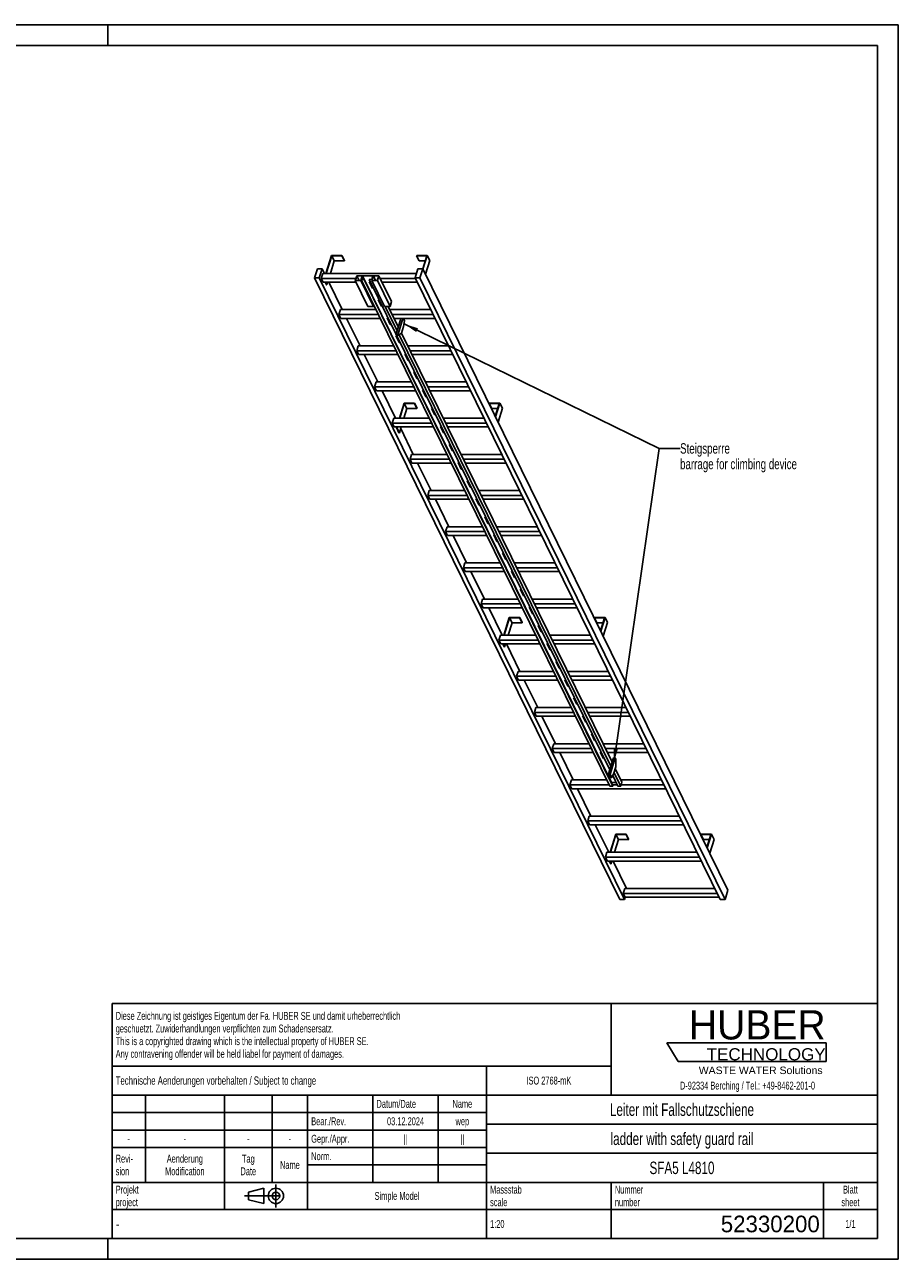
# Model space of a CAD drawing. Header units: millimetres. Extents: x 0 to 8400, y 0 to 5940.
# Tile 2 of 2: x 4200 to 8400, y 0 to 5940. Entities that reach past the tile are written whole.
import ezdxf

# ---------------------------------------------------------------- set-up
doc = ezdxf.new("R2010")
doc.units = ezdxf.units.MM
doc.header["$LTSCALE"] = 462
doc.linetypes.add('CENTER', pattern=[0.6, 0.375, -0.075, 0.075, -0.075])
doc.layers.get('0').update_dxf_attribs({"linetype": 'CONTINUOUS'})
for name, color, linetype in [('053_NOTES', 7, 'CONTINUOUS'), ('HUBER_Logo_BL1', 7, 'CONTINUOUS'), ('HUBER_Logo_BL2', 7, 'CONTINUOUS')]:
    doc.layers.add(name, color=color, linetype=linetype)
doc.styles.get("Standard").update_dxf_attribs({"font": 'txt', "width": 0.7})
doc.styles.add('TEXTSTYLE_2', font='txt')
doc.styles.add('TEXTSTYLE_3', font='arial.ttf')
doc.styles.add('TEXTSTYLE_4', font='txt', dxfattribs={"width": 0.8})
doc.styles.add('TEXTSTYLE_5', font='txt')
doc.dimstyles.get("Standard").update_dxf_attribs({"dimtxt": 50, "dimasz": 70, "dimexe": 2, "dimexo": 1, "dimtad": 1, "dimtxsty": 'Standard', "dimblk": '_FILLED', "dimblk1": '_FILLED', "dimblk2": '_FILLED', "dimcen": 0.09, "dimazin": 2, "dimtol": 1, "dimtp": 0.01, "dimtm": 0.01, "dimtfac": 1, "dimtofl": 0, "dimtmove": 0, "dimatfit": 3, "dimldrblk": '_FILLED', "dimfxl": 1, "dimtolj": 1, "dimarcsym": 0})

# ---------------------------------------------------------------- blocks, each defined once
blk = doc.blocks.new('HUBER_LOGO_BL1', base_point=(7675, 1007.5))
at = {"layer": 'HUBER_Logo_BL1', "color": 2, "linetype": 'Continuous', "attachment_point": 3, "line_spacing_factor": 0.78}
for s, insert, char_height, width, style in [('HUBER\\P\\fArial;\\H58.5;TECHNOLOGY ', (8050.7, 1198.2), 140.4, 775.343, 'TEXTSTYLE_2'), ('WASTE WATER Solutions', (8036, 927.2), 36, 594.067, 'TEXTSTYLE_3')]:
    blk.add_mtext(s, dxfattribs=dict(at, insert=insert, char_height=char_height, width=width, style=style))
at = {"layer": 'HUBER_Logo_BL1', "color": 2, "linetype": 'Continuous', "insert": (7675, 854.8), "char_height": 38, "width": 1621.786, "attachment_point": 2, "line_spacing_factor": 0.96}
blk.add_mtext('D-92334 Berching / Tel.: +49-8462-201-0', dxfattribs=at)
blk = doc.blocks.new('PROJEKTIONSMETHODE_1_BL3', base_point=(5360, 305))
at = {"color": 2, "linetype": 'CENTER'}
for p, q in [((5407.7, 360), (5407.7, 250)), ((5257.3, 305), (5462.7, 305))]:
    blk.add_line(p, q, dxfattribs=at)
at = {"color": 2, "linetype": 'Continuous'}
for p, q in [((5275.7, 323.3), (5349, 341.7)), ((5275.7, 286.7), (5275.7, 323.3)), ((5349, 268.3), (5349, 341.7)), ((5275.7, 286.7), (5349, 268.3))]:
    blk.add_line(p, q, dxfattribs=at)
for radius in [36.7, 18.3]:
    blk.add_circle((5407.7, 305), radius, dxfattribs=at)
blk = doc.blocks.new('*T13')
at = {"color": 3, "linetype": 'Continuous'}
for p, q in [((0, 0), (3680, 0)), ((0, 0), (0, -1130)), ((2400, 0), (2400, -440)), ((3680, 0), (3680, -1130)), ((0, -300), (2400, -300)), ((1800, -300), (1800, -1130)), ((0, -440), (3680, -440)), ((160, -440), (160, -860)), ((540, -440), (540, -990)), ((770, -440), (770, -860)), ((940, -440), (940, -990)), ((1254, -440), (1254, -860)), ((1568, -440), (1568, -860)), ((0, -524), (1800, -524)), ((1800, -580), (3680, -580)), ((0, -608), (1800, -608)), ((0, -692), (1800, -692)), ((1800, -720), (3680, -720)), ((940, -776), (1800, -776)), ((0, -860), (3680, -860)), ((2400, -860), (2400, -1130)), ((3420, -860), (3420, -1130)), ((0, -990), (3680, -990)), ((0, -1130), (3680, -1130))]:
    blk.add_line(p, q, dxfattribs=at)
at = {"color": 2, "linetype": 'Continuous', "line_spacing_factor": 0.96}
for s, insert, char_height, width, attachment_point in [('Diese Zeichnung ist geistiges Eigentum der Fa. HUBER SE und damit urheberrechtlich \\Pgeschuetzt. Zuwiderhandlungen verpflichten zum Schadensersatz.\\PThis is a copyrighted drawing which is the intellectual property of HUBER SE.\\PAny contravening offender will be held liabel for payment of damages.', (17.5, -39.8), 38, 4429.714, 1), ('Technische Aenderungen vorbehalten / Subject to change', (17.5, -350), 40, 3049.524, 1), ('ISO 2768-mK', (2100, -351), 38, 665.905, 2), ('Datum/Date', (1271.5, -463), 38, 584.476, 1), ('Name', (1684, -463), 38, 253.333, 2), ('Leiter mit Fallschutzschiene', (2740, -480), 60, 2260, 2), ('Bear./Rev.', (957.5, -547), 38, 544.667, 1), ('03.12.2024', (1411, -547), 38, 557.333, 2), ('wep', (1684, -547), 38, 199.048, 2), ('-', (80, -631), 38, 68.762, 2), ('-', (350, -631), 38, 68.762, 2), ('-', (655, -631), 38, 68.762, 2), ('-', (855, -631), 38, 68.762, 2), ('Gepr./Appr.', (957.5, -631), 38, 598.952, 1), ('||', (1411, -631), 38, 101.333, 2), ('||', (1684, -631), 38, 101.333, 2), ('ladder with safety guard rail', (2740, -620), 60, 2391.429, 2), ('Revi-\\Psion', (17.5, -726.6), 38, 276.857, 1), ('Aenderung\\PModification', (350, -726.6), 38, 606.19, 2), ('Tag\\PDate', (655, -726.6), 38, 235.238, 2), ('Name', (855, -757), 38, 253.333, 2), ('Norm. ', (957.5, -715), 38, 351.048, 1), ('SFA5 L4810', (2740, -760), 60, 914.286, 2), ('Projekt\\Pproject', (17.5, -875.6), 38, 367.333, 1), ('Massstab\\Pscale', (1817.5, -875.6), 38, 448.762, 1), ('Nummer\\Pnumber', (2417.5, -875.6), 38, 372.762, 1), ('Blatt\\Psheet', (3550, -875.6), 38, 275.048, 2), ('Simple Model', (1370, -906), 38, 656.857, 2), ('1:20', (1817.5, -1041), 38, 204.476, 1), ('1/1', (3550, -1041), 38, 159.238, 2)]:
    blk.add_mtext(s, dxfattribs=dict(at, insert=insert, char_height=char_height, width=width, attachment_point=attachment_point))
for s, insert, char_height, width, attachment_point, style in [('-', (17.5, -1035), 50, 36.667, 1, 'TEXTSTYLE_4'), ('52330200', (3402.5, -1020), 80, 1173.333, 3, 'TEXTSTYLE_5')]:
    blk.add_mtext(s, dxfattribs=dict(at, insert=insert, char_height=char_height, width=width, attachment_point=attachment_point, style=style))
blk = doc.blocks.new('_FILLED')
at = {"color": 0, "linetype": 'ByBlock'}
blk.add_solid([(0, 0), (-1, 0.143), (-1, -0.143)], dxfattribs=at)
blk = doc.blocks.new('HUBER_LOGO_BL2', base_point=(7670.4, 997))
at = {"layer": 'HUBER_Logo_BL2', "color": 5, "linetype": 'Continuous'}
for p, q in [((8052.9, 1042), (7287.9, 1042)), ((7287.9, 1042), (7341.9, 952)), ((8052.9, 1042), (8052.9, 952)), ((7341.9, 952), (8052.9, 952))]:
    blk.add_line(p, q, dxfattribs=at)

msp = doc.modelspace()

# ---------------------------------------------------------------- linework, layer by layer
at = {"color": 3, "linetype": 'Continuous'}
for p, q in [((8400, 5940), (0, 5940)), ((4600, 5940), (4600, 5840)), ((8400, 5940), (8400, 0)), ((4600, 0), (4600, 100)), ((8400, 0), (0, 0))]:
    msp.add_line(p, q, dxfattribs=at)
at = {"color": 5, "linetype": 'Continuous'}
for p, q in [((8300, 5840), (100, 5840)), ((8300, 100), (8300, 5840)), ((100, 100), (8300, 100))]:
    msp.add_line(p, q, dxfattribs=at)
at = {"color": 7, "linetype": 'Continuous'}
for p, q in [((5674.697, 4830.237), (5647.781, 4743.136)), ((5649.623, 4743.136), (5676.055, 4828.67)), ((5725.356, 4830.237), (5674.697, 4830.237)), ((5676.055, 4828.67), (5688.257, 4803.806)), ((5676.055, 4828.67), (5724.871, 4828.67)), ((5724.871, 4828.67), (5725.356, 4830.237)), ((5724.871, 4828.67), (5737.073, 4803.806)), ((5725.356, 4830.237), (5737.557, 4805.373)), ((6084.569, 4830.237), (6084.085, 4828.67)), ((6084.085, 4828.67), (6096.287, 4803.806)), ((6084.085, 4828.67), (6132.902, 4828.67)), ((6135.228, 4830.237), (6084.569, 4830.237)), ((6132.902, 4828.67), (6113.58, 4766.147)), ((6114.714, 4763.855), (6135.228, 4830.237)), ((6135.228, 4830.237), (6147.429, 4805.373)), ((5607.008, 4766.143), (5593.21, 4721.494)), ((5630.034, 4766.143), (5607.008, 4766.143)), ((5616.236, 4721.494), (5630.034, 4766.143)), ((5641.324, 4743.136), (5630.034, 4766.143)), ((5688.257, 4803.806), (5669.509, 4743.136)), ((5688.257, 4803.806), (5737.073, 4803.806)), ((5737.073, 4803.806), (5737.557, 4805.373)), ((6090.565, 4766.143), (6076.767, 4721.494)), ((6113.591, 4766.143), (6090.565, 4766.143)), ((6096.287, 4803.806), (6125.218, 4803.806)), ((6099.793, 4721.494), (6113.591, 4766.143)), ((7580.843, 1776.199), (6113.591, 4766.143)), ((6126.916, 4738.991), (6147.429, 4805.373)), ((7060.461, 1731.55), (5593.21, 4721.494)), ((5593.21, 4721.494), (5616.236, 4721.494)), ((7083.488, 1731.55), (5616.236, 4721.494)), ((5632.867, 4743.136), (5625.605, 4719.636)), ((5634.756, 4700.988), (5625.605, 4719.636)), ((5792.506, 4719.636), (5625.605, 4719.636)), ((6083.455, 4743.136), (5632.867, 4743.136)), ((5634.756, 4700.988), (5792.743, 4700.988)), ((5650.589, 4687.874), (5644.153, 4700.988)), ((5645.995, 4700.988), (5652.431, 4687.874)), ((5656.484, 4700.988), (5652.431, 4687.874)), ((5726.736, 4569.085), (5662.008, 4700.988)), ((5796.324, 4731.99), (5789.062, 4708.49)), ((5789.062, 4708.49), (5850.07, 4584.168)), ((5816.694, 4708.49), (5789.062, 4708.49)), ((5797.003, 4731.207), (5790.225, 4709.274)), ((5790.225, 4709.274), (5816.015, 4709.274)), ((5796.324, 4731.99), (5903.167, 4731.99)), ((5797.003, 4731.207), (5807.766, 4709.274)), ((5822.792, 4731.207), (5797.003, 4731.207)), ((5816.015, 4709.274), (5822.792, 4731.207)), ((5818.17, 4713.269), (5816.694, 4708.49)), ((5877.702, 4584.168), (5816.694, 4708.49)), ((5818.17, 4713.269), (7013.934, 2276.558)), ((5831.986, 4713.269), (5818.17, 4713.269)), ((5824.659, 4731.285), (5819.333, 4714.052)), ((5819.333, 4714.052), (5832.228, 4714.052)), ((5824.659, 4731.285), (7020.423, 2294.574)), ((5874.396, 4731.285), (5824.659, 4731.285)), ((5832.228, 4714.052), (5831.986, 4713.269)), ((7027.75, 2276.558), (5831.986, 4713.269)), ((5832.228, 4714.052), (7027.992, 2277.341)), ((5855.934, 4713.269), (5856.176, 4714.052)), ((7012.894, 2355.632), (5855.934, 4713.269)), ((5869.75, 4713.269), (5855.934, 4713.269)), ((5856.176, 4714.052), (5869.071, 4714.052)), ((5856.807, 4703.313), (5872.059, 4672.232)), ((5860.819, 4703.313), (5856.807, 4703.313)), ((5857.371, 4703.313), (5872.277, 4672.937)), ((5858.511, 4700.988), (5861.96, 4700.988)), ((5869.75, 4713.269), (5868.273, 4708.49)), ((5868.273, 4708.49), (5929.281, 4584.168)), ((5895.905, 4708.49), (5868.273, 4708.49)), ((5869.071, 4714.052), (5874.396, 4731.285)), ((5876.214, 4731.207), (5869.436, 4709.274)), ((5869.436, 4709.274), (5895.226, 4709.274)), ((5876.214, 4731.207), (5886.977, 4709.274)), ((5902.004, 4731.207), (5876.214, 4731.207)), ((5895.226, 4709.274), (5902.004, 4731.207)), ((5903.167, 4731.99), (5895.905, 4708.49)), ((5956.913, 4584.168), (5895.905, 4708.49)), ((5964.175, 4607.668), (5903.167, 4731.99)), ((6077.678, 4719.636), (5909.229, 4719.636)), ((5918.38, 4700.988), (6086.83, 4700.988)), ((7544.018, 1731.55), (6076.767, 4721.494)), ((6076.767, 4721.494), (6099.793, 4721.494)), ((7567.045, 1731.55), (6099.793, 4721.494)), ((5650.589, 4687.874), (5652.431, 4687.874)), ((5872.059, 4672.232), (5872.277, 4672.937)), ((5872.059, 4672.232), (5876.071, 4672.232)), ((5872.277, 4672.937), (5875.725, 4672.937)), ((5850.07, 4584.168), (5877.702, 4584.168)), ((5879.179, 4588.947), (5877.702, 4584.168)), ((5899.513, 4616.287), (5914.765, 4585.207)), ((5903.525, 4616.287), (5899.513, 4616.287)), ((5900.077, 4616.287), (5914.983, 4585.912)), ((5914.765, 4585.207), (5914.983, 4585.912)), ((5914.765, 4585.207), (5918.777, 4585.207)), ((5914.983, 4585.912), (5918.431, 4585.912)), ((5929.281, 4584.168), (5956.913, 4584.168)), ((5990.394, 4467.422), (5933.103, 4584.168)), ((5996.179, 4486.144), (5948.075, 4584.168)), ((5964.175, 4607.668), (5956.913, 4584.168)), ((5718.279, 4569.085), (5711.017, 4545.586)), ((5720.168, 4526.937), (5711.017, 4545.586)), ((5900.457, 4545.586), (5711.017, 4545.586)), ((5888.925, 4569.085), (5718.279, 4569.085)), ((5720.168, 4526.937), (5909.608, 4526.937)), ((5812.148, 4395.035), (5747.419, 4526.937)), ((5942.219, 4529.262), (5957.471, 4498.182)), ((5946.231, 4529.262), (5942.219, 4529.262)), ((5942.782, 4529.262), (5957.689, 4498.887)), ((5943.923, 4526.937), (5947.372, 4526.937)), ((6151.558, 4569.085), (5955.477, 4569.085)), ((6163.09, 4545.586), (5967.009, 4545.586)), ((5976.16, 4526.937), (6172.241, 4526.937)), ((6008.785, 4526.937), (5985.528, 4451.677)), ((6017.996, 4526.937), (5994.739, 4451.677)), ((6026.571, 4514.47), (6020.453, 4526.937)), ((6020.835, 4487.862), (6026.571, 4514.47)), ((5957.471, 4498.182), (5957.689, 4498.887)), ((5957.471, 4498.182), (5961.483, 4498.182)), ((5957.689, 4498.887), (5961.137, 4498.887)), ((5997.789, 4445.461), (6011.152, 4456.529)), ((7024.018, 2391.629), (6010.839, 4456.27)), ((6011.152, 4456.529), (6020.835, 4487.862)), ((5984.924, 4442.237), (6000.177, 4411.156)), ((5988.937, 4442.237), (5984.924, 4442.237)), ((5985.488, 4442.237), (6000.394, 4411.861)), ((5985.528, 4451.677), (5988.579, 4445.461)), ((5985.528, 4451.677), (5994.739, 4451.677)), ((5988.579, 4445.461), (5997.789, 4445.461)), ((5994.739, 4451.677), (5997.789, 4445.461)), ((6000.177, 4411.156), (6000.394, 4411.861)), ((6000.177, 4411.156), (6004.189, 4411.156)), ((7018.232, 2372.907), (6000.193, 4447.452)), ((6000.394, 4411.861), (6003.843, 4411.861)), ((5803.691, 4395.035), (5796.429, 4371.535)), ((5805.58, 4352.887), (5796.429, 4371.535)), ((5985.869, 4371.535), (5796.429, 4371.535)), ((5974.337, 4395.035), (5803.691, 4395.035)), ((5805.58, 4352.887), (5995.02, 4352.887)), ((5897.56, 4220.984), (5832.831, 4352.887)), ((6027.63, 4355.211), (6042.882, 4324.131)), ((6031.643, 4355.211), (6027.63, 4355.211)), ((6028.194, 4355.211), (6043.1, 4324.836)), ((6029.335, 4352.887), (6032.784, 4352.887)), ((6236.97, 4395.035), (6040.889, 4395.035)), ((6248.502, 4371.535), (6052.421, 4371.535)), ((6061.572, 4352.887), (6257.653, 4352.887)), ((6042.882, 4324.131), (6043.1, 4324.836)), ((6042.882, 4324.131), (6046.895, 4324.131)), ((6043.1, 4324.836), (6046.549, 4324.836)), ((5889.102, 4220.984), (5881.84, 4197.484)), ((6059.749, 4220.984), (5889.102, 4220.984)), ((6070.336, 4268.186), (6085.588, 4237.105)), ((6074.349, 4268.186), (6070.336, 4268.186)), ((6070.9, 4268.186), (6085.806, 4237.81)), ((6085.588, 4237.105), (6085.806, 4237.81)), ((6085.588, 4237.105), (6089.601, 4237.105)), ((6085.806, 4237.81), (6089.255, 4237.81)), ((6322.381, 4220.984), (6126.301, 4220.984)), ((5890.991, 4178.836), (5881.84, 4197.484)), ((6071.281, 4197.484), (5881.84, 4197.484)), ((5890.991, 4178.836), (6080.432, 4178.836)), ((5982.971, 4046.933), (5918.243, 4178.836)), ((6113.042, 4181.16), (6128.294, 4150.08)), ((6117.055, 4181.16), (6113.042, 4181.16)), ((6113.606, 4181.16), (6128.512, 4150.785)), ((6114.747, 4178.836), (6118.195, 4178.836)), ((6333.913, 4197.484), (6137.833, 4197.484)), ((6146.984, 4178.836), (6343.065, 4178.836)), ((6023.618, 4119.211), (6001.283, 4046.933)), ((6003.125, 4046.933), (6024.976, 4117.644)), ((6074.277, 4119.211), (6023.618, 4119.211)), ((6037.178, 4092.78), (6024.976, 4117.644)), ((6024.976, 4117.644), (6073.792, 4117.644)), ((6073.792, 4117.644), (6074.277, 4119.211)), ((6085.994, 4092.78), (6073.792, 4117.644)), ((6086.478, 4094.346), (6074.277, 4119.211)), ((6128.294, 4150.08), (6128.512, 4150.785)), ((6128.294, 4150.08), (6132.307, 4150.08)), ((6128.512, 4150.785), (6131.961, 4150.785)), ((6433.49, 4119.211), (6433.006, 4117.644)), ((6445.208, 4092.78), (6433.006, 4117.644)), ((6433.006, 4117.644), (6481.822, 4117.644)), ((6484.149, 4119.211), (6433.49, 4119.211)), ((6481.822, 4117.644), (6462.505, 4055.132)), ((6463.635, 4052.829), (6484.149, 4119.211)), ((6496.35, 4094.346), (6484.149, 4119.211)), ((5974.514, 4046.933), (5967.252, 4023.433)), ((6145.16, 4046.933), (5974.514, 4046.933)), ((6023.01, 4046.933), (6037.178, 4092.78)), ((6037.178, 4092.78), (6085.994, 4092.78)), ((6085.994, 4092.78), (6086.478, 4094.346)), ((6155.748, 4094.135), (6171, 4063.055)), ((6159.76, 4094.135), (6155.748, 4094.135)), ((6156.312, 4094.135), (6171.218, 4063.76)), ((6171, 4063.055), (6171.218, 4063.76)), ((6171, 4063.055), (6175.012, 4063.055)), ((6171.218, 4063.76), (6174.667, 4063.76)), ((6407.793, 4046.933), (6211.712, 4046.933)), ((6445.208, 4092.78), (6474.139, 4092.78)), ((6475.837, 4027.964), (6496.35, 4094.346)), ((5976.403, 4004.785), (5967.252, 4023.433)), ((6156.692, 4023.433), (5967.252, 4023.433)), ((5976.403, 4004.785), (6165.844, 4004.785)), ((5988.258, 4004.785), (5987.308, 4001.712)), ((5999.51, 3976.847), (5987.308, 4001.712)), ((5987.308, 4001.712), (5989.15, 4001.712)), ((5989.15, 4001.712), (5990.1, 4004.785)), ((6001.352, 3976.847), (5989.15, 4001.712)), ((6001.352, 3976.847), (6009.985, 4004.785)), ((6068.383, 3872.882), (6007.539, 3996.869)), ((6198.454, 4007.11), (6213.706, 3976.029)), ((6202.466, 4007.11), (6198.454, 4007.11)), ((6199.018, 4007.11), (6213.924, 3976.734)), ((6200.158, 4004.785), (6203.607, 4004.785)), ((6419.325, 4023.433), (6223.244, 4023.433)), ((6232.396, 4004.785), (6428.476, 4004.785)), ((5999.51, 3976.847), (6001.352, 3976.847)), ((6213.706, 3976.029), (6213.924, 3976.734)), ((6213.706, 3976.029), (6217.718, 3976.029)), ((6213.924, 3976.734), (6217.372, 3976.734)), ((6059.926, 3872.882), (6052.664, 3849.382)), ((6230.572, 3872.882), (6059.926, 3872.882)), ((6241.16, 3920.084), (6256.412, 3889.004)), ((6245.172, 3920.084), (6241.16, 3920.084)), ((6241.723, 3920.084), (6256.63, 3889.709)), ((6256.412, 3889.004), (6256.63, 3889.709)), ((6256.412, 3889.004), (6260.424, 3889.004)), ((6256.63, 3889.709), (6260.078, 3889.709)), ((6493.205, 3872.882), (6297.124, 3872.882)), ((6061.815, 3830.734), (6052.664, 3849.382)), ((6242.104, 3849.382), (6052.664, 3849.382)), ((6061.815, 3830.734), (6251.255, 3830.734)), ((6153.795, 3698.831), (6089.066, 3830.734)), ((6283.865, 3833.059), (6299.118, 3801.978)), ((6287.878, 3833.059), (6283.865, 3833.059)), ((6284.429, 3833.059), (6299.335, 3802.683)), ((6285.57, 3830.734), (6289.019, 3830.734)), ((6299.118, 3801.978), (6299.335, 3802.683)), ((6299.118, 3801.978), (6303.13, 3801.978)), ((6299.335, 3802.683), (6302.784, 3802.683)), ((6504.737, 3849.382), (6308.656, 3849.382)), ((6317.807, 3830.734), (6513.888, 3830.734)), ((6326.571, 3746.033), (6341.823, 3714.953)), ((6330.584, 3746.033), (6326.571, 3746.033)), ((6327.135, 3746.033), (6342.041, 3715.658)), ((6145.337, 3698.831), (6138.075, 3675.332)), ((6315.984, 3698.831), (6145.337, 3698.831)), ((6341.823, 3714.953), (6342.041, 3715.658)), ((6341.823, 3714.953), (6345.836, 3714.953)), ((6342.041, 3715.658), (6345.49, 3715.658)), ((6578.617, 3698.831), (6382.536, 3698.831)), ((6147.227, 3656.683), (6138.075, 3675.332)), ((6327.516, 3675.332), (6138.075, 3675.332)), ((6147.227, 3656.683), (6336.667, 3656.683)), ((6239.206, 3524.781), (6174.478, 3656.683)), ((6369.277, 3659.008), (6384.529, 3627.928)), ((6373.29, 3659.008), (6369.277, 3659.008)), ((6369.841, 3659.008), (6384.747, 3628.633)), ((6370.982, 3656.683), (6374.43, 3656.683)), ((6384.529, 3627.928), (6384.747, 3628.633)), ((6384.529, 3627.928), (6388.542, 3627.928)), ((6384.747, 3628.633), (6388.196, 3628.633)), ((6590.149, 3675.332), (6394.068, 3675.332)), ((6403.219, 3656.683), (6599.3, 3656.683)), ((6411.983, 3571.983), (6427.235, 3540.902)), ((6415.996, 3571.983), (6411.983, 3571.983)), ((6412.547, 3571.983), (6427.453, 3541.607)), ((6230.749, 3524.781), (6223.487, 3501.281)), ((6401.395, 3524.781), (6230.749, 3524.781)), ((6427.235, 3540.902), (6427.453, 3541.607)), ((6427.235, 3540.902), (6431.248, 3540.902)), ((6427.453, 3541.607), (6430.902, 3541.607)), ((6664.028, 3524.781), (6467.947, 3524.781)), ((6232.638, 3482.633), (6223.487, 3501.281)), ((6412.927, 3501.281), (6223.487, 3501.281)), ((6232.638, 3482.633), (6422.079, 3482.633)), ((6324.618, 3350.73), (6259.89, 3482.633)), ((6454.689, 3484.957), (6469.941, 3453.877)), ((6458.701, 3484.957), (6454.689, 3484.957)), ((6455.253, 3484.957), (6470.159, 3454.582)), ((6456.394, 3482.633), (6459.842, 3482.633)), ((6469.941, 3453.877), (6470.159, 3454.582)), ((6469.941, 3453.877), (6473.953, 3453.877)), ((6470.159, 3454.582), (6473.608, 3454.582)), ((6675.56, 3501.281), (6479.479, 3501.281)), ((6488.631, 3482.633), (6684.712, 3482.633)), ((6497.395, 3397.932), (6512.647, 3366.851)), ((6501.407, 3397.932), (6497.395, 3397.932)), ((6497.959, 3397.932), (6512.865, 3367.556)), ((6316.161, 3350.73), (6308.899, 3327.23)), ((6318.05, 3308.582), (6308.899, 3327.23)), ((6498.339, 3327.23), (6308.899, 3327.23)), ((6486.807, 3350.73), (6316.161, 3350.73)), ((6512.647, 3366.851), (6512.865, 3367.556)), ((6512.647, 3366.851), (6516.659, 3366.851)), ((6512.865, 3367.556), (6516.313, 3367.556)), ((6749.44, 3350.73), (6553.359, 3350.73)), ((6760.972, 3327.23), (6564.891, 3327.23)), ((6318.05, 3308.582), (6507.49, 3308.582)), ((6410.03, 3176.679), (6345.301, 3308.582)), ((6540.101, 3310.907), (6555.353, 3279.826)), ((6544.113, 3310.907), (6540.101, 3310.907)), ((6540.664, 3310.907), (6555.571, 3280.531)), ((6541.805, 3308.582), (6545.254, 3308.582)), ((6555.353, 3279.826), (6555.571, 3280.531)), ((6555.353, 3279.826), (6559.365, 3279.826)), ((6555.571, 3280.531), (6559.019, 3280.531)), ((6574.042, 3308.582), (6770.123, 3308.582)), ((6586.819, 3223.881), (6582.807, 3223.881)), ((6582.807, 3223.881), (6598.059, 3192.801)), ((6583.37, 3223.881), (6598.276, 3193.506)), ((6401.573, 3176.679), (6394.311, 3153.179)), ((6403.462, 3134.531), (6394.311, 3153.179)), ((6583.751, 3153.179), (6394.311, 3153.179)), ((6572.219, 3176.679), (6401.573, 3176.679)), ((6598.059, 3192.801), (6598.276, 3193.506)), ((6598.059, 3192.801), (6602.071, 3192.801)), ((6598.276, 3193.506), (6601.725, 3193.506)), ((6834.852, 3176.679), (6638.771, 3176.679)), ((6846.384, 3153.179), (6650.303, 3153.179)), ((6403.462, 3134.531), (6592.902, 3134.531)), ((6495.442, 3002.628), (6430.713, 3134.531)), ((6629.525, 3136.856), (6625.512, 3136.856)), ((6625.512, 3136.856), (6640.764, 3105.775)), ((6626.076, 3136.856), (6640.982, 3106.48)), ((6627.217, 3134.531), (6630.666, 3134.531)), ((6640.764, 3105.775), (6640.982, 3106.48)), ((6640.764, 3105.775), (6644.777, 3105.775)), ((6640.982, 3106.48), (6644.431, 3106.48)), ((6659.454, 3134.531), (6855.535, 3134.531)), ((6529.401, 3088.534), (6502.854, 3002.628)), ((6504.696, 3002.628), (6530.759, 3086.967)), ((6524.582, 3002.628), (6542.961, 3062.103)), ((6580.059, 3088.534), (6529.401, 3088.534)), ((6530.759, 3086.967), (6579.575, 3086.967)), ((6542.961, 3062.103), (6530.759, 3086.967)), ((6542.961, 3062.103), (6591.777, 3062.103)), ((6579.575, 3086.967), (6580.059, 3088.534)), ((6591.777, 3062.103), (6579.575, 3086.967)), ((6592.261, 3063.669), (6580.059, 3088.534)), ((6591.777, 3062.103), (6592.261, 3063.669)), ((6672.231, 3049.83), (6668.218, 3049.83)), ((6668.218, 3049.83), (6683.47, 3018.75)), ((6668.782, 3049.83), (6683.688, 3019.455)), ((6939.273, 3088.534), (6938.789, 3086.967)), ((6938.789, 3086.967), (6987.605, 3086.967)), ((6950.991, 3062.103), (6938.789, 3086.967)), ((6989.932, 3088.534), (6939.273, 3088.534)), ((6950.991, 3062.103), (6979.922, 3062.103)), ((6987.605, 3086.967), (6968.288, 3024.455)), ((6969.418, 3022.152), (6989.932, 3088.534)), ((6981.62, 2997.287), (7002.133, 3063.669)), ((7002.133, 3063.669), (6989.932, 3088.534)), ((6486.984, 3002.628), (6479.722, 2979.129)), ((6669.163, 2979.129), (6479.722, 2979.129)), ((6488.874, 2960.48), (6479.722, 2979.129)), ((6657.631, 3002.628), (6486.984, 3002.628)), ((6683.47, 3018.75), (6683.688, 3019.455)), ((6683.47, 3018.75), (6687.483, 3018.75)), ((6683.688, 3019.455), (6687.137, 3019.455)), ((6920.263, 3002.628), (6724.183, 3002.628)), ((6931.795, 2979.129), (6735.715, 2979.129)), ((6488.874, 2960.48), (6678.314, 2960.48)), ((6505.293, 2946.17), (6498.271, 2960.48)), ((6507.135, 2946.17), (6500.113, 2960.48)), ((6505.293, 2946.17), (6507.135, 2946.17)), ((6507.135, 2946.17), (6511.557, 2960.48)), ((6580.853, 2828.578), (6516.125, 2960.48)), ((6714.937, 2962.805), (6710.924, 2962.805)), ((6710.924, 2962.805), (6726.176, 2931.724)), ((6711.488, 2962.805), (6726.394, 2932.429)), ((6712.629, 2960.48), (6716.077, 2960.48)), ((6726.176, 2931.724), (6726.394, 2932.429)), ((6726.176, 2931.724), (6730.189, 2931.724)), ((6726.394, 2932.429), (6729.843, 2932.429)), ((6744.866, 2960.48), (6940.947, 2960.48)), ((6757.642, 2875.78), (6753.63, 2875.78)), ((6753.63, 2875.78), (6768.882, 2844.699)), ((6754.194, 2875.78), (6769.1, 2845.404)), ((6572.396, 2828.578), (6565.134, 2805.078)), ((6754.574, 2805.078), (6565.134, 2805.078)), ((6574.285, 2786.429), (6565.134, 2805.078)), ((6743.042, 2828.578), (6572.396, 2828.578)), ((6768.882, 2844.699), (6769.1, 2845.404)), ((6768.882, 2844.699), (6772.895, 2844.699)), ((6769.1, 2845.404), (6772.549, 2845.404)), ((7005.675, 2828.578), (6809.594, 2828.578)), ((7017.207, 2805.078), (6821.126, 2805.078)), ((6574.285, 2786.429), (6763.726, 2786.429)), ((6666.265, 2654.527), (6601.537, 2786.429)), ((6800.348, 2788.754), (6796.336, 2788.754)), ((6796.336, 2788.754), (6811.588, 2757.674)), ((6796.9, 2788.754), (6811.806, 2758.379)), ((6798.04, 2786.429), (6801.489, 2786.429)), ((6811.588, 2757.674), (6811.806, 2758.379)), ((6811.588, 2757.674), (6815.6, 2757.674)), ((6811.806, 2758.379), (6815.254, 2758.379)), ((6830.278, 2786.429), (7026.358, 2786.429)), ((6843.054, 2701.729), (6839.042, 2701.729)), ((6839.042, 2701.729), (6854.294, 2670.648)), ((6839.605, 2701.729), (6854.512, 2671.353)), ((6657.808, 2654.527), (6650.546, 2631.027)), ((6839.986, 2631.027), (6650.546, 2631.027)), ((6659.697, 2612.379), (6650.546, 2631.027)), ((6828.454, 2654.527), (6657.808, 2654.527)), ((6854.294, 2670.648), (6854.512, 2671.353)), ((6854.294, 2670.648), (6858.306, 2670.648)), ((6854.512, 2671.353), (6857.96, 2671.353)), ((6885.76, 2614.703), (6881.748, 2614.703)), ((6881.748, 2614.703), (6897, 2583.623)), ((6882.311, 2614.703), (6897.217, 2584.328)), ((7091.087, 2654.527), (6895.006, 2654.527)), ((7102.619, 2631.027), (6906.538, 2631.027)), ((6659.697, 2612.379), (6849.137, 2612.379)), ((6751.677, 2480.476), (6686.948, 2612.379)), ((6883.452, 2612.379), (6886.901, 2612.379)), ((6897, 2583.623), (6897.217, 2584.328)), ((6897, 2583.623), (6901.012, 2583.623)), ((6897.217, 2584.328), (6900.666, 2584.328)), ((6915.689, 2612.379), (7111.77, 2612.379)), ((6928.466, 2527.678), (6924.453, 2527.678)), ((6924.453, 2527.678), (6939.705, 2496.597)), ((6925.017, 2527.678), (6939.923, 2497.302)), ((6939.705, 2496.597), (6939.923, 2497.302)), ((6939.705, 2496.597), (6943.718, 2496.597)), ((6939.923, 2497.302), (6943.372, 2497.302)), ((6743.219, 2480.476), (6735.957, 2456.976)), ((6925.398, 2456.976), (6735.957, 2456.976)), ((6745.109, 2438.328), (6735.957, 2456.976)), ((6913.866, 2480.476), (6743.219, 2480.476)), ((6745.109, 2438.328), (6934.549, 2438.328)), ((6837.088, 2306.425), (6772.36, 2438.328)), ((6971.172, 2440.653), (6967.159, 2440.653)), ((6967.159, 2440.653), (6982.411, 2409.572)), ((6967.723, 2440.653), (6982.629, 2410.277)), ((6968.864, 2438.328), (6972.313, 2438.328)), ((7176.499, 2480.476), (6980.418, 2480.476)), ((7188.031, 2456.976), (6991.95, 2456.976)), ((7001.101, 2438.328), (7197.182, 2438.328)), ((6982.411, 2409.572), (6982.629, 2410.277)), ((6982.411, 2409.572), (6986.424, 2409.572)), ((6982.629, 2410.277), (6986.078, 2410.277)), ((7030.336, 2412.074), (7006.129, 2333.741)), ((7039.546, 2412.074), (7015.34, 2333.741)), ((7030.336, 2412.074), (7039.546, 2412.074)), ((7042.597, 2405.857), (7039.546, 2412.074)), ((7041.435, 2369.925), (7042.597, 2405.857)), ((7006.129, 2333.741), (7015.34, 2333.741)), ((7006.129, 2333.741), (7013.755, 2318.201)), ((7012.274, 2353.627), (7009.865, 2353.627)), ((7009.865, 2353.627), (7011.343, 2350.615)), ((7010.429, 2353.627), (7011.561, 2351.32)), ((7013.755, 2318.201), (7022.966, 2318.201)), ((7015.34, 2333.741), (7022.966, 2318.201)), ((7022.966, 2318.201), (7031.753, 2338.592)), ((7024.969, 2322.849), (7025.117, 2322.547)), ((7025.117, 2322.547), (7025.335, 2323.252)), ((7025.117, 2322.547), (7029.13, 2322.547)), ((7025.232, 2323.461), (7025.335, 2323.252)), ((7025.335, 2323.252), (7028.784, 2323.252)), ((7051.698, 2276.558), (7026.845, 2327.203)), ((7031.753, 2338.592), (7041.435, 2369.925)), ((7065.514, 2276.558), (7033.035, 2342.742)), ((7071.299, 2295.279), (7038.821, 2361.464)), ((6828.631, 2306.425), (6821.369, 2282.925)), ((7010.81, 2282.925), (6821.369, 2282.925)), ((6830.52, 2264.277), (6821.369, 2282.925)), ((6999.277, 2306.425), (6828.631, 2306.425)), ((6830.52, 2264.277), (7282.594, 2264.277)), ((6922.5, 2132.374), (6857.772, 2264.277)), ((7013.934, 2276.558), (7027.75, 2276.558)), ((7020.423, 2294.574), (7020.08, 2293.465)), ((7042.857, 2294.574), (7020.423, 2294.574)), ((7048.573, 2282.925), (7025.252, 2282.925)), ((7027.75, 2276.558), (7027.992, 2277.341)), ((7051.698, 2276.558), (7065.514, 2276.558)), ((7071.299, 2295.279), (7065.514, 2276.558)), ((7261.91, 2306.425), (7065.829, 2306.425)), ((7273.442, 2282.925), (7067.481, 2282.925)), ((6914.043, 2132.374), (6906.781, 2108.875)), ((7358.854, 2108.875), (6906.781, 2108.875)), ((6915.932, 2090.226), (6906.781, 2108.875)), ((7347.322, 2132.374), (6914.043, 2132.374)), ((6915.932, 2090.226), (7368.005, 2090.226)), ((7007.912, 1958.324), (6943.183, 2090.226)), ((7041.285, 2045.424), (7014.369, 1958.324)), ((7016.211, 1958.324), (7042.643, 2043.858)), ((7091.943, 2045.424), (7041.285, 2045.424)), ((7042.643, 2043.858), (7091.459, 2043.858)), ((7054.844, 2018.993), (7042.643, 2043.858)), ((7091.459, 2043.858), (7091.943, 2045.424)), ((7103.661, 2018.993), (7091.459, 2043.858)), ((7104.145, 2020.56), (7091.943, 2045.424)), ((7104.145, 2020.56), (7103.661, 2018.993)), ((7451.157, 2045.424), (7450.673, 2043.858)), ((7450.673, 2043.858), (7499.489, 2043.858)), ((7462.875, 2018.993), (7450.673, 2043.858)), ((7501.815, 2045.424), (7451.157, 2045.424)), ((7499.489, 2043.858), (7480.171, 1981.346)), ((7481.302, 1979.042), (7501.815, 2045.424)), ((7514.017, 2020.56), (7493.503, 1954.178)), ((7514.017, 2020.56), (7501.815, 2045.424)), ((7054.844, 2018.993), (7036.096, 1958.324)), ((7103.661, 2018.993), (7054.844, 2018.993)), ((7491.805, 2018.993), (7462.875, 2018.993)), ((6999.455, 1958.324), (6992.193, 1934.824)), ((7444.266, 1934.824), (6992.193, 1934.824)), ((7001.344, 1916.175), (6992.193, 1934.824)), ((7432.734, 1958.324), (6999.455, 1958.324)), ((7001.344, 1916.175), (7453.417, 1916.175)), ((7017.177, 1903.061), (7010.741, 1916.175)), ((7019.019, 1903.061), (7012.583, 1916.175)), ((7019.019, 1903.061), (7017.177, 1903.061)), ((7023.071, 1916.175), (7019.019, 1903.061)), ((7093.324, 1784.273), (7028.595, 1916.175)), ((7084.866, 1784.273), (7077.604, 1760.773)), ((7518.146, 1784.273), (7084.866, 1784.273)), ((7060.461, 1731.55), (7083.488, 1731.55)), ((7529.678, 1760.773), (7077.604, 1760.773)), ((7086.756, 1742.125), (7077.604, 1760.773)), ((7083.488, 1731.55), (7086.756, 1742.125)), ((7086.756, 1742.125), (7538.829, 1742.125)), ((7544.018, 1731.55), (7567.045, 1731.55)), ((7567.045, 1731.55), (7580.843, 1776.199))]:
    msp.add_line(p, q, dxfattribs=at)

# ---------------------------------------------------------------- block references
msp.add_blockref('*T13', (4620, 1230))
at = {"color": 2, "linetype": 'Continuous'}
msp.add_blockref('PROJEKTIONSMETHODE_1_BL3', (5360, 305), dxfattribs=at)
at = {"layer": 'HUBER_Logo_BL1'}
msp.add_blockref('HUBER_LOGO_BL1', (7674.994, 1007.484), dxfattribs=at)
at = {"layer": 'HUBER_Logo_BL2'}
msp.add_blockref('HUBER_LOGO_BL2', (7670.375, 996.993), dxfattribs=at)

# ---------------------------------------------------------------- texts
at = {"layer": '053_NOTES', "color": 2, "linetype": 'Continuous', "insert": (7350.909, 3926.412), "char_height": 50, "width": 1396.42857, "attachment_point": 1, "line_spacing_factor": 0.9}
msp.add_mtext('Steigsperre\\Pbarrage for climbing device', dxfattribs=at)

# ---------------------------------------------------------------- leaders
at = {"layer": '053_NOTES', "color": 2, "linetype": 'Continuous', "annotation_type": 0, "has_hookline": 1, "hookline_direction": 1, "text_width": 846.929}
for points in [[(6023.682, 4501.069), (7250.909, 3901.412), (7350.909, 3901.412)], [(7031.954, 2387.505), (7250.909, 3901.412), (7350.909, 3901.412)]]:
    msp.add_leader(points, dimstyle='Standard', override={"dimtad": 0}, dxfattribs=at)

doc.saveas('drawing.dxf')
